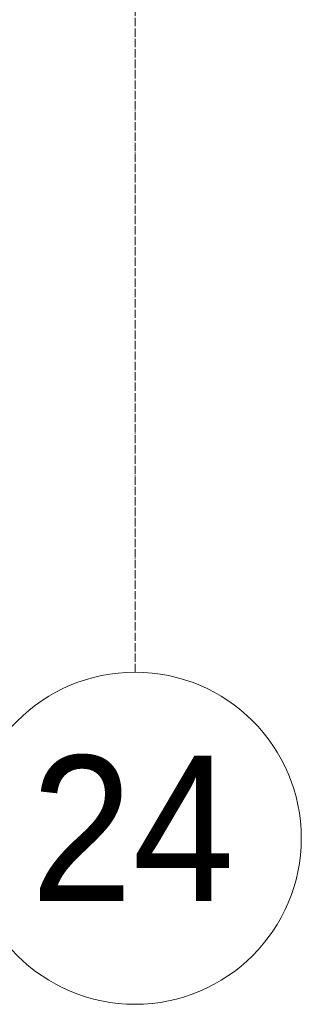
# Model space of a CAD drawing. Header units: millimetres. Extents: x 5617 to 143375, y 7718 to 186221.
# Tile 18 of 106: x 38529 to 39206, y 11226 to 13598. Entities that reach past the tile are written whole.
import ezdxf

# ---------------------------------------------------------------- set-up
doc = ezdxf.new("R2010")
doc.units = ezdxf.units.MM
doc.linetypes.add('Линия сетки', pattern=[25, 20, -2.5, 0, -2.5])
doc.layers.add('Оси', color=7, linetype='Continuous', lineweight=9)
doc.styles.add('Arial_1', font='arial.ttf', dxfattribs={"width": 0.9, "height": 350})

# ---------------------------------------------------------------- blocks, each defined once
blk = doc.blocks.new('Ось сетки - Круг_Ø8 мм-6577-МКСС_К4_L08_28_500_')
at = {"layer": 'Оси', "lineweight": 20}
for start, end in [(360, 180), (180, 360)]:
    blk.add_arc((0, 0), 4, start, end, dxfattribs=at)

msp = doc.modelspace()

# ---------------------------------------------------------------- linework, layer by layer
at = {"layer": 'Оси', "linetype": 'Линия сетки'}
msp.add_line((38806.2, 12025.7), (38806.2, 33150), dxfattribs=at)

# ---------------------------------------------------------------- block references
at = {"layer": 'Оси', "lineweight": 20, "xscale": 99.99999999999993, "yscale": 99.99999999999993, "zscale": 99.99999999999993}
msp.add_blockref('Ось сетки - Круг_Ø8 мм-6577-МКСС_К4_L08_28_500_', (38806.2, 11625.7), dxfattribs=at)

# ---------------------------------------------------------------- texts
at = {"layer": 'Оси', "insert": (38555.7, 11824.7), "char_height": 350, "width": 606.076, "attachment_point": 1, "style": 'Arial_1'}
msp.add_mtext('24', dxfattribs=at)

doc.saveas('drawing.dxf')
